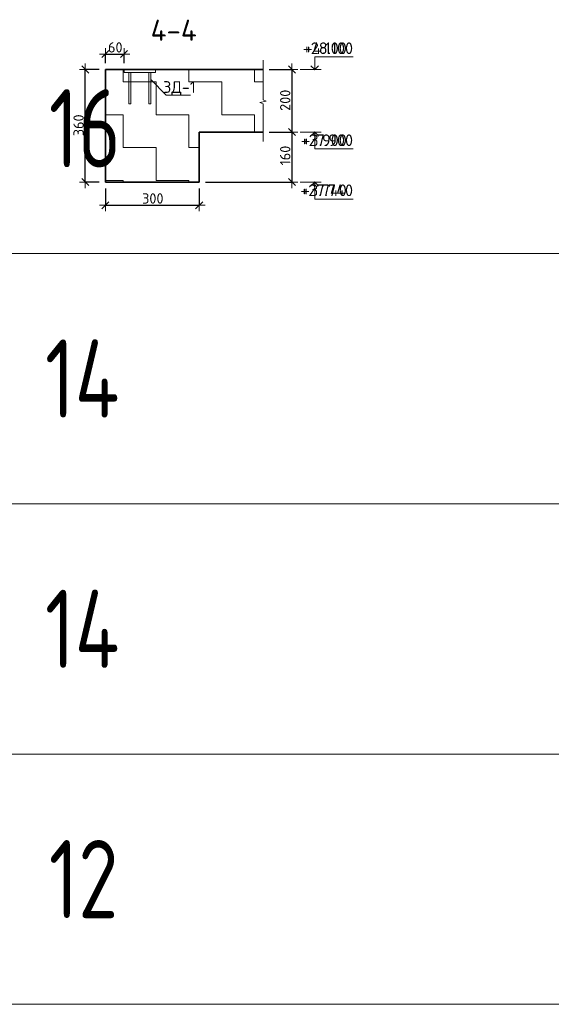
# Model space of a CAD drawing. Header units: metres. Extents: x -38 to 107, y -15 to 21.
# Tile 213 of 254: x 75.9 to 77.6, y 10.07 to 13.22. Entities that reach past the tile are written whole.
import ezdxf

# ---------------------------------------------------------------- set-up
doc = ezdxf.new("R2010")
doc.units = ezdxf.units.M
doc.header["$PDMODE"] = 65
for name, color, linetype, lineweight in [('XR$3$Перекрытие_ Сборный элемент', 7, 'Continuous', 35), ('XR$3$Размерная линия_ общее', 7, 'Continuous', 13), ('XR$3$Текст_ общее_1', 7, 'Continuous', 13), ('XR$4$Перекрытие_ Сборный элемент', 7, 'Continuous', 35), ('XR$4$Размерная линия_ общее', 7, 'Continuous', 13), ('XR$4$Текст_ общее_1', 7, 'Continuous', 13), ('XR$5$Текст_ примечание', 7, 'Continuous', 13)]:
    doc.layers.add(name, color=color, linetype=linetype, lineweight=lineweight)
doc.styles.add('ISOCPEUR', font='txt')
doc.dimstyles.new('DIMSTYLE_11', dxfattribs={"dimtxt": 0.033, "dimasz": 0.0375, "dimexe": 0, "dimexo": 0, "dimgap": 0.0165, "dimtad": 2, "dimdec": 0, "dimlfac": 1000, "dimrnd": 1, "dimzin": 12, "dimdsep": 46, "dimtxsty": 'ISOCPEUR', "dimblk1": 'ALL_ML_STRICH', "dimblk2": 'ALL_ML_STRICH', "dimsah": 1, "dimcen": 0, "dimclrd": 7, "dimclre": 256, "dimclrt": 7, "dimadec": 0, "dimazin": 0, "dimtfac": 1, "dimtdec": 0, "dimtix": 1, "dimtmove": 2, "dimatfit": 3, "dimfxl": 0, "dimtvp": 1.2, "dimtzin": 0, "dimlwd": 0, "dimlwe": -3, "dimarcsym": 0})
doc.dimstyles.new('DIMSTYLE_8', dxfattribs={"dimtxt": 0.033, "dimasz": 0.0375, "dimexe": 0, "dimexo": 0, "dimgap": 0.0165, "dimtad": 2, "dimdec": 0, "dimlfac": 1000, "dimrnd": 1, "dimzin": 12, "dimdsep": 46, "dimtxsty": 'ISOCPEUR', "dimblk1": 'ALL_ML_STRICH', "dimblk2": 'ALL_ML_STRICH', "dimsah": 1, "dimcen": 0, "dimclrd": 7, "dimclre": 256, "dimclrt": 7, "dimadec": 0, "dimazin": 0, "dimtfac": 1, "dimtdec": 0, "dimtix": 1, "dimtmove": 2, "dimatfit": 3, "dimfxl": 0, "dimtzin": 0, "dimlwd": 0, "dimlwe": -3, "dimarcsym": 0})
pattern_1 = [(0, (0.21, 0.21), (0.105, 0.105), [0.105, -0.105]), (90, (0.21, 0.21), (-0.105, 0.105), [0.105, -0.105])]

# ---------------------------------------------------------------- blocks, each defined once
blk = doc.blocks.new('ЭЛЕМЕНТ_УЗОРА_5')
at = {"color": 7, "linetype": 'Continuous', "lineweight": 13, "transparency": 33554687}
blk.add_line((76.6772, 12.8295), (76.6772, 12.8295), dxfattribs=at)
blk.add_lwpolyline([(76.6772, 13.0895), (76.6772, 12.9623), (76.6872, 12.9587), (76.6672, 12.9538), (76.6772, 12.9496), (76.6772, 12.8295)], dxfattribs=at)
blk = doc.blocks.new('СЛОЖНЫЙ_ОБЪЕКТ_9')
at = {"color": 7, "linetype": 'Continuous', "lineweight": 13, "transparency": 33554687}
blk.add_line((76.8625, 13.0595), (76.7959, 13.0595), dxfattribs=at)
blk.add_lwpolyline([(76.8425, 13.0595), (76.8425, 13.0995), (76.9449, 13.0995)], dxfattribs=at)
at = {"color": 7, "linetype": 'Continuous', "lineweight": 35, "transparency": 33554687}
blk.add_lwpolyline([(76.8304, 13.0716), (76.8425, 13.0595), (76.8546, 13.0716)], dxfattribs=at)
blk = doc.blocks.new('СЛОЖНЫЙ_ОБЪЕКТ_10')
at = {"color": 7, "linetype": 'Continuous', "lineweight": 13, "transparency": 33554687}
blk.add_line((76.8625, 12.8595), (76.7959, 12.8595), dxfattribs=at)
at = {"color": 7, "linetype": 'Continuous', "lineweight": 35, "transparency": 33554687}
blk.add_lwpolyline([(76.8304, 12.8474), (76.8425, 12.8595), (76.8546, 12.8474)], dxfattribs=at)
at = {"color": 7, "linetype": 'Continuous', "lineweight": 13, "transparency": 33554687}
blk.add_lwpolyline([(76.8425, 12.8595), (76.8425, 12.8055), (76.9449, 12.8055)], dxfattribs=at)
blk = doc.blocks.new('СЛОЖНЫЙ_ОБЪЕКТ_11')
at = {"color": 7, "linetype": 'Continuous', "lineweight": 13, "transparency": 33554687}
blk.add_line((76.8625, 12.6995), (76.7959, 12.6995), dxfattribs=at)
at = {"color": 7, "linetype": 'Continuous', "lineweight": 35, "transparency": 33554687}
blk.add_lwpolyline([(76.8304, 12.6874), (76.8425, 12.6995), (76.8546, 12.6874)], dxfattribs=at)
at = {"color": 7, "linetype": 'Continuous', "lineweight": 13, "transparency": 33554687}
blk.add_lwpolyline([(76.8425, 12.6995), (76.8425, 12.6455), (76.9449, 12.6455)], dxfattribs=at)
blk = doc.blocks.new('ALL_ML_STRICH')
at = {"color": 0, "linetype": 'ByBlock', "lineweight": -2}
for p, q in [((-1, 0), (0.5, 0)), ((-0.3, -0.3), (0.3, 0.3)), ((0, -0.5), (0, 0.5))]:
    blk.add_line(p, q, dxfattribs=at)
blk = doc.blocks.new('*D109')
at = {"layer": 'DEFPOINTS', "color": 7, "linetype": 'Continuous', "lineweight": 13, "transparency": 33554687}
for p in [(76.6772, 13.0595), (76.7696, 13.0595), (76.6772, 12.8595)]:
    blk.add_point(p, dxfattribs=at)
at = {"layer": 'XR$3$Размерная линия_ общее', "color": 253, "linetype": 'Continuous', "lineweight": -2, "true_color": 0xa0a0a0, "transparency": 33554687}
for p, q in [((76.6972, 13.0595), (76.7696, 13.0595)), ((76.6972, 12.8595), (76.7696, 12.8595))]:
    blk.add_line(p, q, dxfattribs=at)
at = {"layer": 'XR$3$Размерная линия_ общее', "color": 7, "linetype": 'Continuous', "lineweight": -2, "transparency": 33554687}
blk.add_line((76.7696, 13.0595), (76.7696, 12.8595), dxfattribs=at)
at = {"layer": 'XR$3$Размерная линия_ общее', "color": 7, "linetype": 'Continuous', "lineweight": 13, "transparency": 33554687, "xscale": 0.0375, "yscale": 0.0375, "zscale": 0.0375}
for p, rotation in [((76.7696, 13.0595), 90), ((76.7696, 12.8595), 270)]:
    blk.add_blockref('ALL_ML_STRICH', p, dxfattribs=dict(at, rotation=rotation))
at = {"layer": 'XR$3$Размерная линия_ общее', "color": 7, "linetype": 'Continuous', "lineweight": 13, "transparency": 33554687, "insert": (76.7481, 12.9611), "char_height": 0.033, "width": 0.099, "attachment_point": 5, "rotation": 90, "style": 'ISOCPEUR'}
blk.add_mtext('\\A1;{200}', dxfattribs=at)
blk = doc.blocks.new('*D110')
at = {"layer": 'DEFPOINTS', "color": 7, "linetype": 'Continuous', "lineweight": 13, "transparency": 33554687}
for p in [(76.6772, 12.8595), (76.7696, 12.8595), (76.473, 12.6995)]:
    blk.add_point(p, dxfattribs=at)
at = {"layer": 'XR$3$Размерная линия_ общее', "color": 253, "linetype": 'Continuous', "lineweight": -2, "true_color": 0xa0a0a0, "transparency": 33554687}
for p, q in [((76.6972, 12.8595), (76.7696, 12.8595)), ((76.493, 12.6995), (76.7696, 12.6995))]:
    blk.add_line(p, q, dxfattribs=at)
at = {"layer": 'XR$3$Размерная линия_ общее', "color": 7, "linetype": 'Continuous', "lineweight": -2, "transparency": 33554687}
blk.add_line((76.7696, 12.8595), (76.7696, 12.6995), dxfattribs=at)
at = {"layer": 'XR$3$Размерная линия_ общее', "color": 7, "linetype": 'Continuous', "lineweight": 13, "transparency": 33554687, "xscale": 0.0375, "yscale": 0.0375, "zscale": 0.0375}
for p, rotation in [((76.7696, 12.8595), 90), ((76.7696, 12.6995), 270)]:
    blk.add_blockref('ALL_ML_STRICH', p, dxfattribs=dict(at, rotation=rotation))
at = {"layer": 'XR$3$Размерная линия_ общее', "color": 7, "linetype": 'Continuous', "lineweight": 13, "transparency": 33554687, "insert": (76.7481, 12.7844), "char_height": 0.033, "width": 0.099, "attachment_point": 5, "rotation": 90, "style": 'ISOCPEUR'}
blk.add_mtext('\\A1;{160}', dxfattribs=at)
blk = doc.blocks.new('*D111')
at = {"layer": 'DEFPOINTS', "color": 7, "linetype": 'Continuous', "lineweight": 13, "transparency": 33554687}
for p in [(76.173, 13.0595), (76.109, 12.6995), (76.173, 12.6995)]:
    blk.add_point(p, dxfattribs=at)
at = {"layer": 'XR$3$Размерная линия_ общее', "color": 253, "linetype": 'Continuous', "lineweight": -2, "true_color": 0xa0a0a0, "transparency": 33554687}
for p, q in [((76.153, 13.0595), (76.109, 13.0595)), ((76.153, 12.6995), (76.109, 12.6995))]:
    blk.add_line(p, q, dxfattribs=at)
at = {"layer": 'XR$3$Размерная линия_ общее', "color": 7, "linetype": 'Continuous', "lineweight": -2, "transparency": 33554687}
blk.add_line((76.109, 12.6995), (76.109, 13.0595), dxfattribs=at)
at = {"layer": 'XR$3$Размерная линия_ общее', "color": 7, "linetype": 'Continuous', "lineweight": 13, "transparency": 33554687, "xscale": 0.0375, "yscale": 0.0375, "zscale": 0.0375}
for p, rotation in [((76.109, 13.0595), 90), ((76.109, 12.6995), 270)]:
    blk.add_blockref('ALL_ML_STRICH', p, dxfattribs=dict(at, rotation=rotation))
at = {"layer": 'XR$3$Размерная линия_ общее', "color": 7, "linetype": 'Continuous', "lineweight": 13, "transparency": 33554687, "insert": (76.0875, 12.8811), "char_height": 0.033, "width": 0.099, "attachment_point": 5, "rotation": 90, "style": 'ISOCPEUR'}
blk.add_mtext('\\A1;{360}', dxfattribs=at)
blk = doc.blocks.new('*D112')
at = {"layer": 'DEFPOINTS', "color": 7, "linetype": 'Continuous', "lineweight": 13, "transparency": 33554687}
for p in [(76.173, 12.6995), (76.473, 12.6995), (76.173, 12.6258)]:
    blk.add_point(p, dxfattribs=at)
at = {"layer": 'XR$3$Размерная линия_ общее', "color": 253, "linetype": 'Continuous', "lineweight": -2, "true_color": 0xa0a0a0, "transparency": 33554687}
for p, q in [((76.173, 12.6795), (76.173, 12.6258)), ((76.473, 12.6795), (76.473, 12.6258))]:
    blk.add_line(p, q, dxfattribs=at)
at = {"layer": 'XR$3$Размерная линия_ общее', "color": 7, "linetype": 'Continuous', "lineweight": -2, "transparency": 33554687}
blk.add_line((76.173, 12.6258), (76.473, 12.6258), dxfattribs=at)
at = {"layer": 'XR$3$Размерная линия_ общее', "color": 7, "linetype": 'Continuous', "lineweight": 13, "transparency": 33554687, "xscale": 0.0375, "yscale": 0.0375, "zscale": 0.0375, "rotation": 180}
blk.add_blockref('ALL_ML_STRICH', (76.173, 12.6258), dxfattribs=at)
at = {"layer": 'XR$3$Размерная линия_ общее', "color": 7, "linetype": 'Continuous', "lineweight": 13, "transparency": 33554687, "xscale": 0.0375, "yscale": 0.0375, "zscale": 0.0375}
blk.add_blockref('ALL_ML_STRICH', (76.473, 12.6258), dxfattribs=at)
at = {"layer": 'XR$3$Размерная линия_ общее', "color": 7, "linetype": 'Continuous', "lineweight": 13, "transparency": 33554687, "insert": (76.3247, 12.6473), "char_height": 0.033, "width": 0.099, "attachment_point": 5, "style": 'ISOCPEUR'}
blk.add_mtext('\\A1;{300}', dxfattribs=at)
blk = doc.blocks.new('СЛОЖНЫЙ_ОБЪЕКТ_39')
at = {"layer": 'XR$3$Перекрытие_ Сборный элемент', "color": 7, "linetype": 'Continuous', "lineweight": 13, "transparency": 33554687}
for points in [[(76.333, 13.0495), (76.233, 13.0495), (76.233, 13.0595), (76.333, 13.0595), (76.333, 13.0495)], [(76.248, 13.0495), (76.254, 13.0495), (76.254, 12.9495), (76.248, 12.9495), (76.248, 13.0495)], [(76.318, 13.0495), (76.312, 13.0495), (76.312, 12.9495), (76.318, 12.9495), (76.318, 13.0495)]]:
    blk.add_lwpolyline(points, close=True, dxfattribs=at)
blk = doc.blocks.new('*D229')
at = {"layer": 'DEFPOINTS', "color": 7, "linetype": 'Continuous', "lineweight": 13, "transparency": 33554687}
for p in [(76.173, 13.1087), (76.173, 13.0595), (76.233, 13.0595)]:
    blk.add_point(p, dxfattribs=at)
at = {"layer": 'XR$3$Размерная линия_ общее', "color": 253, "linetype": 'Continuous', "lineweight": -2, "true_color": 0xa0a0a0, "transparency": 33554687}
for p, q in [((76.173, 13.0795), (76.173, 13.1087)), ((76.233, 13.0795), (76.233, 13.1087))]:
    blk.add_line(p, q, dxfattribs=at)
at = {"layer": 'XR$3$Размерная линия_ общее', "color": 7, "linetype": 'Continuous', "lineweight": -2, "transparency": 33554687}
blk.add_line((76.173, 13.1087), (76.233, 13.1087), dxfattribs=at)
at = {"layer": 'XR$3$Размерная линия_ общее', "color": 7, "linetype": 'Continuous', "lineweight": 13, "transparency": 33554687, "xscale": 0.0375, "yscale": 0.0375, "zscale": 0.0375, "rotation": 180}
blk.add_blockref('ALL_ML_STRICH', (76.173, 13.1087), dxfattribs=at)
at = {"layer": 'XR$3$Размерная линия_ общее', "color": 7, "linetype": 'Continuous', "lineweight": 13, "transparency": 33554687, "xscale": 0.0375, "yscale": 0.0375, "zscale": 0.0375}
blk.add_blockref('ALL_ML_STRICH', (76.233, 13.1087), dxfattribs=at)
at = {"layer": 'XR$3$Размерная линия_ общее', "color": 7, "linetype": 'Continuous', "lineweight": 13, "transparency": 33554687, "insert": (76.2047, 13.1302), "char_height": 0.033, "width": 0.066, "attachment_point": 5, "style": 'ISOCPEUR'}
blk.add_mtext('\\A1;{60}', dxfattribs=at)
blk = doc.blocks.new('СЛОЖНЫЙ_ОБЪЕКТ_67')
at = {"color": 7, "linetype": 'Continuous', "lineweight": 13, "transparency": 33554687}
blk.add_line((76.8625, 13.0595), (76.7959, 13.0595), dxfattribs=at)
blk.add_lwpolyline([(76.8425, 13.0595), (76.8425, 13.0995), (76.9649, 13.0995)], dxfattribs=at)
at = {"color": 7, "linetype": 'Continuous', "lineweight": 35, "transparency": 33554687}
blk.add_lwpolyline([(76.8304, 13.0716), (76.8425, 13.0595), (76.8546, 13.0716)], dxfattribs=at)
blk = doc.blocks.new('СЛОЖНЫЙ_ОБЪЕКТ_68')
at = {"color": 7, "linetype": 'Continuous', "lineweight": 13, "transparency": 33554687}
blk.add_line((76.8625, 12.8595), (76.7959, 12.8595), dxfattribs=at)
at = {"color": 7, "linetype": 'Continuous', "lineweight": 35, "transparency": 33554687}
blk.add_lwpolyline([(76.8304, 12.8474), (76.8425, 12.8595), (76.8546, 12.8474)], dxfattribs=at)
at = {"color": 7, "linetype": 'Continuous', "lineweight": 13, "transparency": 33554687}
blk.add_lwpolyline([(76.8425, 12.8595), (76.8425, 12.8055), (76.9649, 12.8055)], dxfattribs=at)
blk = doc.blocks.new('СЛОЖНЫЙ_ОБЪЕКТ_69')
at = {"color": 7, "linetype": 'Continuous', "lineweight": 13, "transparency": 33554687}
blk.add_line((76.8625, 12.6995), (76.7959, 12.6995), dxfattribs=at)
at = {"color": 7, "linetype": 'Continuous', "lineweight": 35, "transparency": 33554687}
blk.add_lwpolyline([(76.8304, 12.6874), (76.8425, 12.6995), (76.8546, 12.6874)], dxfattribs=at)
at = {"color": 7, "linetype": 'Continuous', "lineweight": 13, "transparency": 33554687}
blk.add_lwpolyline([(76.8425, 12.6995), (76.8425, 12.6455), (76.9649, 12.6455)], dxfattribs=at)
blk = doc.blocks.new('ЭЛЕМЕНТ_УЗОРА_33')
at = {"color": 7, "linetype": 'Continuous', "lineweight": 13, "transparency": 33554687}
blk.add_line((76.6772, 12.8295), (76.6772, 12.8295), dxfattribs=at)
blk.add_lwpolyline([(76.6772, 13.0895), (76.6772, 12.9623), (76.6872, 12.9587), (76.6672, 12.9538), (76.6772, 12.9496), (76.6772, 12.8295)], dxfattribs=at)
blk = doc.blocks.new('*D584')
at = {"layer": 'DEFPOINTS', "color": 7, "linetype": 'Continuous', "lineweight": 13, "transparency": 33554687}
for p in [(76.6772, 13.0595), (76.7696, 13.0595), (76.6772, 12.8595)]:
    blk.add_point(p, dxfattribs=at)
at = {"layer": 'XR$4$Размерная линия_ общее', "color": 253, "linetype": 'Continuous', "lineweight": -2, "true_color": 0xa0a0a0, "transparency": 33554687}
for p, q in [((76.6972, 13.0595), (76.7696, 13.0595)), ((76.6972, 12.8595), (76.7696, 12.8595))]:
    blk.add_line(p, q, dxfattribs=at)
at = {"layer": 'XR$4$Размерная линия_ общее', "color": 7, "linetype": 'Continuous', "lineweight": -2, "transparency": 33554687}
blk.add_line((76.7696, 13.0595), (76.7696, 12.8595), dxfattribs=at)
at = {"layer": 'XR$4$Размерная линия_ общее', "color": 7, "linetype": 'Continuous', "lineweight": 13, "transparency": 33554687, "xscale": 0.0375, "yscale": 0.0375, "zscale": 0.0375}
for p, rotation in [((76.7696, 13.0595), 90), ((76.7696, 12.8595), 270)]:
    blk.add_blockref('ALL_ML_STRICH', p, dxfattribs=dict(at, rotation=rotation))
at = {"layer": 'XR$4$Размерная линия_ общее', "color": 7, "linetype": 'Continuous', "lineweight": 13, "transparency": 33554687, "insert": (76.7481, 12.9611), "char_height": 0.033, "width": 0.099, "attachment_point": 5, "rotation": 90, "style": 'ISOCPEUR'}
blk.add_mtext('\\A1;{200}', dxfattribs=at)
blk = doc.blocks.new('*D585')
at = {"layer": 'DEFPOINTS', "color": 7, "linetype": 'Continuous', "lineweight": 13, "transparency": 33554687}
for p in [(76.6772, 12.8595), (76.7696, 12.8595), (76.473, 12.6995)]:
    blk.add_point(p, dxfattribs=at)
at = {"layer": 'XR$4$Размерная линия_ общее', "color": 253, "linetype": 'Continuous', "lineweight": -2, "true_color": 0xa0a0a0, "transparency": 33554687}
for p, q in [((76.6972, 12.8595), (76.7696, 12.8595)), ((76.493, 12.6995), (76.7696, 12.6995))]:
    blk.add_line(p, q, dxfattribs=at)
at = {"layer": 'XR$4$Размерная линия_ общее', "color": 7, "linetype": 'Continuous', "lineweight": -2, "transparency": 33554687}
blk.add_line((76.7696, 12.8595), (76.7696, 12.6995), dxfattribs=at)
at = {"layer": 'XR$4$Размерная линия_ общее', "color": 7, "linetype": 'Continuous', "lineweight": 13, "transparency": 33554687, "xscale": 0.0375, "yscale": 0.0375, "zscale": 0.0375}
for p, rotation in [((76.7696, 12.8595), 90), ((76.7696, 12.6995), 270)]:
    blk.add_blockref('ALL_ML_STRICH', p, dxfattribs=dict(at, rotation=rotation))
at = {"layer": 'XR$4$Размерная линия_ общее', "color": 7, "linetype": 'Continuous', "lineweight": 13, "transparency": 33554687, "insert": (76.7481, 12.7844), "char_height": 0.033, "width": 0.099, "attachment_point": 5, "rotation": 90, "style": 'ISOCPEUR'}
blk.add_mtext('\\A1;{160}', dxfattribs=at)
blk = doc.blocks.new('*D586')
at = {"layer": 'DEFPOINTS', "color": 7, "linetype": 'Continuous', "lineweight": 13, "transparency": 33554687}
for p in [(76.173, 13.0595), (76.109, 12.6995), (76.173, 12.6995)]:
    blk.add_point(p, dxfattribs=at)
at = {"layer": 'XR$4$Размерная линия_ общее', "color": 253, "linetype": 'Continuous', "lineweight": -2, "true_color": 0xa0a0a0, "transparency": 33554687}
for p, q in [((76.153, 13.0595), (76.109, 13.0595)), ((76.153, 12.6995), (76.109, 12.6995))]:
    blk.add_line(p, q, dxfattribs=at)
at = {"layer": 'XR$4$Размерная линия_ общее', "color": 7, "linetype": 'Continuous', "lineweight": -2, "transparency": 33554687}
blk.add_line((76.109, 12.6995), (76.109, 13.0595), dxfattribs=at)
at = {"layer": 'XR$4$Размерная линия_ общее', "color": 7, "linetype": 'Continuous', "lineweight": 13, "transparency": 33554687, "xscale": 0.0375, "yscale": 0.0375, "zscale": 0.0375}
for p, rotation in [((76.109, 13.0595), 90), ((76.109, 12.6995), 270)]:
    blk.add_blockref('ALL_ML_STRICH', p, dxfattribs=dict(at, rotation=rotation))
at = {"layer": 'XR$4$Размерная линия_ общее', "color": 7, "linetype": 'Continuous', "lineweight": 13, "transparency": 33554687, "insert": (76.0875, 12.8811), "char_height": 0.033, "width": 0.099, "attachment_point": 5, "rotation": 90, "style": 'ISOCPEUR'}
blk.add_mtext('\\A1;{360}', dxfattribs=at)
blk = doc.blocks.new('*D587')
at = {"layer": 'DEFPOINTS', "color": 7, "linetype": 'Continuous', "lineweight": 13, "transparency": 33554687}
for p in [(76.173, 12.6995), (76.473, 12.6995), (76.173, 12.6258)]:
    blk.add_point(p, dxfattribs=at)
at = {"layer": 'XR$4$Размерная линия_ общее', "color": 253, "linetype": 'Continuous', "lineweight": -2, "true_color": 0xa0a0a0, "transparency": 33554687}
for p, q in [((76.173, 12.6795), (76.173, 12.6258)), ((76.473, 12.6795), (76.473, 12.6258))]:
    blk.add_line(p, q, dxfattribs=at)
at = {"layer": 'XR$4$Размерная линия_ общее', "color": 7, "linetype": 'Continuous', "lineweight": -2, "transparency": 33554687}
blk.add_line((76.173, 12.6258), (76.473, 12.6258), dxfattribs=at)
at = {"layer": 'XR$4$Размерная линия_ общее', "color": 7, "linetype": 'Continuous', "lineweight": 13, "transparency": 33554687, "xscale": 0.0375, "yscale": 0.0375, "zscale": 0.0375, "rotation": 180}
blk.add_blockref('ALL_ML_STRICH', (76.173, 12.6258), dxfattribs=at)
at = {"layer": 'XR$4$Размерная линия_ общее', "color": 7, "linetype": 'Continuous', "lineweight": 13, "transparency": 33554687, "xscale": 0.0375, "yscale": 0.0375, "zscale": 0.0375}
blk.add_blockref('ALL_ML_STRICH', (76.473, 12.6258), dxfattribs=at)
at = {"layer": 'XR$4$Размерная линия_ общее', "color": 7, "linetype": 'Continuous', "lineweight": 13, "transparency": 33554687, "insert": (76.3247, 12.6473), "char_height": 0.033, "width": 0.099, "attachment_point": 5, "style": 'ISOCPEUR'}
blk.add_mtext('\\A1;{300}', dxfattribs=at)
blk = doc.blocks.new('СЛОЖНЫЙ_ОБЪЕКТ_81')
at = {"layer": 'XR$4$Перекрытие_ Сборный элемент', "color": 7, "linetype": 'Continuous', "lineweight": 13, "transparency": 33554687}
for points in [[(76.333, 13.0495), (76.233, 13.0495), (76.233, 13.0595), (76.333, 13.0595), (76.333, 13.0495)], [(76.248, 13.0495), (76.254, 13.0495), (76.254, 12.9495), (76.248, 12.9495), (76.248, 13.0495)], [(76.318, 13.0495), (76.312, 13.0495), (76.312, 12.9495), (76.318, 12.9495), (76.318, 13.0495)]]:
    blk.add_lwpolyline(points, close=True, dxfattribs=at)
blk = doc.blocks.new('*D594')
at = {"layer": 'DEFPOINTS', "color": 7, "linetype": 'Continuous', "lineweight": 13, "transparency": 33554687}
for p in [(76.173, 13.1087), (76.173, 13.0595), (76.233, 13.0595)]:
    blk.add_point(p, dxfattribs=at)
at = {"layer": 'XR$4$Размерная линия_ общее', "color": 253, "linetype": 'Continuous', "lineweight": -2, "true_color": 0xa0a0a0, "transparency": 33554687}
for p, q in [((76.173, 13.0795), (76.173, 13.1087)), ((76.233, 13.0795), (76.233, 13.1087))]:
    blk.add_line(p, q, dxfattribs=at)
at = {"layer": 'XR$4$Размерная линия_ общее', "color": 7, "linetype": 'Continuous', "lineweight": -2, "transparency": 33554687}
blk.add_line((76.173, 13.1087), (76.233, 13.1087), dxfattribs=at)
at = {"layer": 'XR$4$Размерная линия_ общее', "color": 7, "linetype": 'Continuous', "lineweight": 13, "transparency": 33554687, "xscale": 0.0375, "yscale": 0.0375, "zscale": 0.0375, "rotation": 180}
blk.add_blockref('ALL_ML_STRICH', (76.173, 13.1087), dxfattribs=at)
at = {"layer": 'XR$4$Размерная линия_ общее', "color": 7, "linetype": 'Continuous', "lineweight": 13, "transparency": 33554687, "xscale": 0.0375, "yscale": 0.0375, "zscale": 0.0375}
blk.add_blockref('ALL_ML_STRICH', (76.233, 13.1087), dxfattribs=at)
at = {"layer": 'XR$4$Размерная линия_ общее', "color": 7, "linetype": 'Continuous', "lineweight": 13, "transparency": 33554687, "insert": (76.2047, 13.1302), "char_height": 0.033, "width": 0.066, "attachment_point": 5, "style": 'ISOCPEUR'}
blk.add_mtext('\\A1;{60}', dxfattribs=at)

msp = doc.modelspace()

# ---------------------------------------------------------------- hatches: boundary and pattern name
at = {"linetype": 'Continuous', "lineweight": 13, "transparency": 33554687}
h = msp.add_hatch(dxfattribs=at)
h.set_pattern_fill('____', scale=0.105, style=0, pattern_type=2)
h.set_pattern_definition(pattern_1)
h.paths.add_polyline_path([(76.173, 13.0595), (76.173, 12.6995), (76.473, 12.6995), (76.473, 12.8595), (76.6772, 12.8595), (76.6772, 13.0595)], flags=0)
h = msp.add_hatch(dxfattribs=at)
h.set_pattern_fill('____', scale=0.105, style=0, pattern_type=2)
h.set_pattern_definition(pattern_1)
h.paths.add_polyline_path([(76.173, 13.0595), (76.173, 12.6995), (76.473, 12.6995), (76.473, 12.8595), (76.6772, 12.8595), (76.6772, 13.0595)], flags=0)

# ---------------------------------------------------------------- linework, layer by layer
at = {"color": 7, "linetype": 'Continuous', "lineweight": 35, "transparency": 33554687}
for p, q in [((76.173, 13.0595), (76.173, 12.8595)), ((76.6772, 13.0595), (76.173, 13.0595)), ((76.173, 13.0595), (76.173, 12.8595)), ((76.6772, 13.0595), (76.173, 13.0595)), ((76.173, 12.8595), (76.173, 12.6995)), ((76.173, 12.8595), (76.173, 12.6995)), ((76.473, 12.6995), (76.473, 12.8595)), ((76.473, 12.8595), (76.6772, 12.8595)), ((76.473, 12.6995), (76.473, 12.8595)), ((76.473, 12.8595), (76.6772, 12.8595)), ((76.173, 12.6995), (76.473, 12.6995)), ((76.173, 12.6995), (76.473, 12.6995))]:
    msp.add_line(p, q, dxfattribs=at)
at = {"color": 7, "linetype": 'Continuous', "lineweight": 13, "transparency": 33554687}
msp.add_lwpolyline([(76.318, 13.0273), (76.3675, 12.9778), (76.4454, 12.9778)], dxfattribs=at)
msp.add_lwpolyline([(76.318, 13.0273), (76.3675, 12.9778), (76.4454, 12.9778)], dxfattribs=at)
at = {"layer": 'XR$5$Текст_ примечание', "color": 7, "linetype": 'Continuous', "lineweight": 13, "transparency": 33554687}
for p, q in [((86.4198, 12.4717), (67.9198, 12.4717)), ((86.4198, 11.6717), (67.9198, 11.6717)), ((86.4198, 10.8717), (67.9198, 10.8717)), ((86.4198, 10.0717), (67.9198, 10.0717))]:
    msp.add_line(p, q, dxfattribs=at)

# ---------------------------------------------------------------- block references
at = {"color": 7, "linetype": 'Continuous', "lineweight": 35, "transparency": 33554687}
for name in ['СЛОЖНЫЙ_ОБЪЕКТ_9', 'СЛОЖНЫЙ_ОБЪЕКТ_67', 'СЛОЖНЫЙ_ОБЪЕКТ_10', 'СЛОЖНЫЙ_ОБЪЕКТ_68', 'СЛОЖНЫЙ_ОБЪЕКТ_11', 'СЛОЖНЫЙ_ОБЪЕКТ_69']:
    msp.add_blockref(name, (0, 0), dxfattribs=at)
at = {"color": 7, "linetype": 'Continuous', "lineweight": 13, "transparency": 33554687}
for name in ['ЭЛЕМЕНТ_УЗОРА_5', 'ЭЛЕМЕНТ_УЗОРА_33']:
    msp.add_blockref(name, (0, 0), dxfattribs=at)
at = {"layer": 'XR$3$Перекрытие_ Сборный элемент', "color": 7, "linetype": 'Continuous', "lineweight": 13, "transparency": 33554687}
msp.add_blockref('СЛОЖНЫЙ_ОБЪЕКТ_39', (0, 0), dxfattribs=at)
at = {"layer": 'XR$4$Перекрытие_ Сборный элемент', "color": 7, "linetype": 'Continuous', "lineweight": 13, "transparency": 33554687}
msp.add_blockref('СЛОЖНЫЙ_ОБЪЕКТ_81', (0, 0), dxfattribs=at)

# ---------------------------------------------------------------- texts
at = {"color": 7, "linetype": 'Continuous', "lineweight": 50, "transparency": 33554687, "insert": (76.3915, 13.1849), "char_height": 0.0675, "width": 0.1863, "attachment_point": 5, "style": 'ISOCPEUR'}
msp.add_mtext('\\A1;{\\fISOCPEUR|i0|b0;\\H0.067500;\\W1.000000;\\C7;4-4}\\P', dxfattribs=at)
msp.add_mtext('\\A1;{\\fISOCPEUR|i0|b0;\\H0.067500;\\W1.000000;\\C7;4-4}\\P', dxfattribs=at)
at = {"color": 7, "linetype": 'Continuous', "lineweight": 13, "transparency": 33554687, "char_height": 0.0375, "attachment_point": 9, "style": 'ISOCPEUR'}
for s, insert, width in [('\\A1;{\\fISOCPEUR|i0|b0;\\H0.037500;\\W1.000000;\\C7;+28.100}\\P', (76.9649, 13.1087), 0.178404), ('\\A1;{\\fISOCPEUR|i0|b0;\\H0.037500;\\W1.000000;\\C7;+4.100}\\P', (76.9449, 13.1087), 0.155671), ('\\A1;{\\fISOCPEUR|i0|b0;\\H0.037500;\\W1.000000;\\C7;+27.900}\\P', (76.9649, 12.8147), 0.186702), ('\\A1;{\\fISOCPEUR|i0|b0;\\H0.037500;\\W1.000000;\\C7;+3.900}\\P', (76.9449, 12.8147), 0.160312), ('\\A1;{\\fISOCPEUR|i0|b0;\\H0.037500;\\W1.000000;\\C7;+27.740}\\P', (76.9649, 12.6547), 0.190469), ('\\A1;{\\fISOCPEUR|i0|b0;\\H0.037500;\\W1.000000;\\C7;+3.740}\\P', (76.9449, 12.6547), 0.164085)]:
    msp.add_mtext(s, dxfattribs=dict(at, insert=insert, width=width))
at = {"layer": 'XR$3$Текст_ общее_1', "color": 7, "linetype": 'Continuous', "lineweight": 13, "transparency": 33554687, "insert": (76.4098, 12.9995), "char_height": 0.0375, "width": 0.123317, "attachment_point": 5, "style": 'ISOCPEUR'}
msp.add_mtext('\\A1;{\\fISOCPEUR|i0|b0;\\H0.037500;\\W1.000000;\\C7;ЗД-1}\\P', dxfattribs=at)
at = {"layer": 'XR$4$Текст_ общее_1', "color": 7, "linetype": 'Continuous', "lineweight": 13, "transparency": 33554687, "insert": (76.4098, 12.9995), "char_height": 0.0375, "width": 0.123317, "attachment_point": 5, "style": 'ISOCPEUR'}
msp.add_mtext('\\A1;{\\fISOCPEUR|i0|b0;\\H0.037500;\\W1.000000;\\C7;ЗД-1}\\P', dxfattribs=at)
at = {"layer": 'XR$5$Текст_ примечание', "color": 7, "linetype": 'Continuous', "lineweight": 35, "transparency": 33554687, "char_height": 0.25, "attachment_point": 7, "style": 'ISOCPEUR'}
for s, insert, width in [('\\W0.75;16', (75.9925, 12.7467), 0.393567), ('\\W0.76;14', (75.98, 11.9467), 0.420468), ('\\W0.76;14', (75.98, 11.1467), 0.420468), ('\\W0.75;12', (75.9925, 10.3467), 0.393567)]:
    msp.add_mtext(s, dxfattribs=dict(at, insert=insert, width=width))

# ---------------------------------------------------------------- dimensions: what is measured, and where the dimension line sits
at = {"layer": 'XR$3$Размерная линия_ общее', "color": 7, "linetype": 'Continuous', "lineweight": 13, "transparency": 33554687}
for base, p1, p2, dimstyle, picture, middle in [((76.233, 13.1087), (76.173, 13.0795), (76.233, 13.0795), 'DIMSTYLE_11', '*D229', (76.2047, 13.1302)), ((76.473, 12.6258), (76.173, 12.6795), (76.473, 12.6795), 'DIMSTYLE_8', '*D112', (76.3247, 12.6473))]:
    dim = msp.add_linear_dim(base=base, p1=p1, p2=p2, dimstyle=dimstyle, override={"dimpost": '<>', "dimclrd": 7, "dimclre": 253, "dimclrt": 7, "dimlwd": 0, "dimlwe": 65533}, dxfattribs=at)
    dim.commit()
    dim.dimension.update_dxf_attribs({"geometry": picture, "text_midpoint": middle, "dimtype": 160})
for base, p1, p2, angle, picture, middle in [((76.109, 13.0595), (76.153, 12.6995), (76.153, 13.0595), 90, '*D111', (76.0875, 12.8811)), ((76.7696, 12.8595), (76.6972, 13.0595), (76.6972, 12.8595), 270, '*D109', (76.7481, 12.9611)), ((76.7696, 12.6995), (76.6972, 12.8595), (76.493, 12.6995), 270, '*D110', (76.7481, 12.7844))]:
    dim = msp.add_linear_dim(base=base, p1=p1, p2=p2, angle=angle, dimstyle='DIMSTYLE_8', override={"dimpost": '<>', "dimclrd": 7, "dimclre": 253, "dimclrt": 7, "dimlwd": 0, "dimlwe": 65533}, dxfattribs=at)
    dim.commit()
    dim.dimension.update_dxf_attribs({"geometry": picture, "text_midpoint": middle, "dimtype": 160})
at = {"layer": 'XR$4$Размерная линия_ общее', "color": 7, "linetype": 'Continuous', "lineweight": 13, "transparency": 33554687}
for base, p1, p2, dimstyle, picture, middle in [((76.233, 13.1087), (76.173, 13.0795), (76.233, 13.0795), 'DIMSTYLE_11', '*D594', (76.2047, 13.1302)), ((76.473, 12.6258), (76.173, 12.6795), (76.473, 12.6795), 'DIMSTYLE_8', '*D587', (76.3247, 12.6473))]:
    dim = msp.add_linear_dim(base=base, p1=p1, p2=p2, dimstyle=dimstyle, override={"dimpost": '<>', "dimclrd": 7, "dimclre": 253, "dimclrt": 7, "dimlwd": 0, "dimlwe": 65533}, dxfattribs=at)
    dim.commit()
    dim.dimension.update_dxf_attribs({"geometry": picture, "text_midpoint": middle, "dimtype": 160})
for base, p1, p2, angle, picture, middle in [((76.109, 13.0595), (76.153, 12.6995), (76.153, 13.0595), 90, '*D586', (76.0875, 12.8811)), ((76.7696, 12.8595), (76.6972, 13.0595), (76.6972, 12.8595), 270, '*D584', (76.7481, 12.9611)), ((76.7696, 12.6995), (76.6972, 12.8595), (76.493, 12.6995), 270, '*D585', (76.7481, 12.7844))]:
    dim = msp.add_linear_dim(base=base, p1=p1, p2=p2, angle=angle, dimstyle='DIMSTYLE_8', override={"dimpost": '<>', "dimclrd": 7, "dimclre": 253, "dimclrt": 7, "dimlwd": 0, "dimlwe": 65533}, dxfattribs=at)
    dim.commit()
    dim.dimension.update_dxf_attribs({"geometry": picture, "text_midpoint": middle, "dimtype": 160})

doc.saveas('drawing.dxf')
